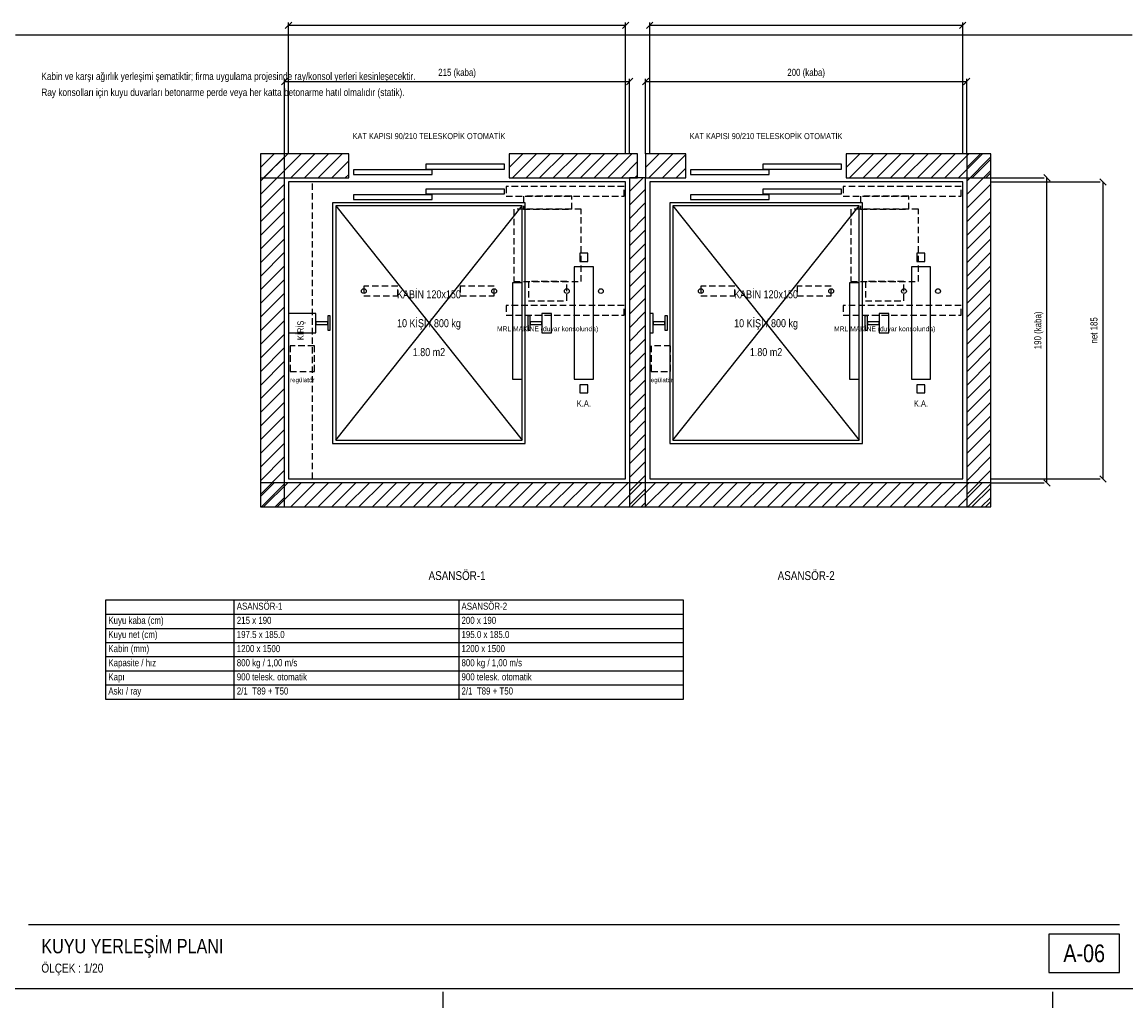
# Model space of a CAD drawing. Header units: centimetres. Extents: x 0 to 13234, y -30 to 2970.
# Tile 10 of 29: x 4194 to 5914, y -30 to 1505. Entities that reach past the tile are written whole.
import ezdxf
from ezdxf.enums import TextEntityAlignment as Align

# ---------------------------------------------------------------- set-up
doc = ezdxf.new("R2010")
doc.units = ezdxf.units.CM
doc.linetypes.add('CENTER', pattern=[40, 25, -5, 5, -5])
doc.linetypes.add('DASHED', pattern=[15, 10, -5])
for name, color, linetype in [('ASN-ANTET', 4, 'CONTINUOUS'), ('ASN-BASLIK', 5, 'CONTINUOUS'), ('ASN-CERCEVE', 7, 'CONTINUOUS'), ('ASN-DUVAR', 7, 'CONTINUOUS'), ('ASN-EKSEN', 8, 'CENTER'), ('ASN-HALAT', 6, 'CONTINUOUS'), ('ASN-KA', 30, 'CONTINUOUS'), ('ASN-KABIN', 5, 'CONTINUOUS'), ('ASN-KAPI', 3, 'CONTINUOUS'), ('ASN-KIRIS', 1, 'DASHED'), ('ASN-MOTOR', 6, 'CONTINUOUS'), ('ASN-MOTOR-GIZLI', 6, 'DASHED'), ('ASN-OLCU', 3, 'CONTINUOUS'), ('ASN-RAY', 1, 'CONTINUOUS'), ('ASN-SIVA', 8, 'CONTINUOUS'), ('ASN-TABLO', 4, 'CONTINUOUS'), ('ASN-TARAMA', 8, 'CONTINUOUS'), ('ASN-UYARI', 1, 'CONTINUOUS')]:
    doc.layers.add(name, color=color, linetype=linetype)
doc.styles.get("Standard").update_dxf_attribs({"font": 'arial.ttf', "width": 0.8})

msp = doc.modelspace()

# ---------------------------------------------------------------- linework, layer by layer
at = {"layer": 'ASN-ANTET'}
msp.add_line((4204.4, 100), (5903.6, 100), dxfattribs=at)
msp.add_lwpolyline([(5793.6, 25), (5903.6, 25), (5903.6, 85), (5793.6, 85)], close=True, dxfattribs=at)
at = {"layer": 'ASN-CERCEVE'}
msp.add_line((4184.4, 1485), (5923.6, 1485), dxfattribs=at)
for points in [[(0, 0), (13233.7, 0), (13233.7, 2970), (0, 2970)], [(100, 0), (13208.7, 0), (13208.7, 2970), (100, 2970)]]:
    msp.add_lwpolyline(points, close=True, dxfattribs=at)
at = {"layer": 'ASN-DUVAR'}
for points in [[(4565.6, 750), (4603.1, 750), (4603.1, 1300), (4565.6, 1300)], [(4565.6, 1262.5), (4703.1, 1262.5), (4703.1, 1300), (4565.6, 1300)], [(4953.1, 1262.5), (5153.1, 1262.5), (5153.1, 1300), (4953.1, 1300)], [(5165.6, 1262.5), (5228.1, 1262.5), (5228.1, 1300), (5165.6, 1300)], [(5478.1, 1262.5), (5703.1, 1262.5), (5703.1, 1300), (5478.1, 1300)], [(5665.6, 750), (5703.1, 750), (5703.1, 1300), (5665.6, 1300)], [(5140.6, 750), (5165.6, 750), (5165.6, 1262.5), (5140.6, 1262.5)], [(4565.6, 750), (5703.1, 750), (5703.1, 787.5), (4565.6, 787.5)]]:
    msp.add_lwpolyline(points, close=True, dxfattribs=at)
at = {"layer": 'ASN-EKSEN'}
for p, q in [((4850, -30), (4850, -5)), ((5800, -30), (5800, -5))]:
    msp.add_line(p, q, dxfattribs=at)
at = {"layer": 'ASN-HALAT'}
for centre in [(4726.6, 1086.2), (4929.6, 1086.2), (5042.9, 1086.2), (5095.9, 1086.2), (5251.6, 1086.2), (5454.6, 1086.2), (5567.9, 1086.2), (5620.9, 1086.2)]:
    msp.add_circle(centre, 3.75, dxfattribs=at)
at = {"layer": 'ASN-KA'}
for points in [[(5054.4, 948.8), (5084.4, 948.8), (5084.4, 1123.8), (5054.4, 1123.8)], [(5579.4, 948.8), (5609.4, 948.8), (5609.4, 1123.8), (5579.4, 1123.8)]]:
    msp.add_lwpolyline(points, close=True, dxfattribs=at)
at = {"layer": 'ASN-KABIN'}
for p, q in [((4683.1, 853.8), (4973.1, 1218.8)), ((4683.1, 1218.8), (4973.1, 853.8)), ((5208.1, 853.8), (5498.1, 1218.8)), ((5208.1, 1218.8), (5498.1, 853.8))]:
    msp.add_line(p, q, dxfattribs=at)
for points in [[(4678.1, 848.8), (4978.1, 848.8), (4978.1, 1223.8), (4678.1, 1223.8)], [(5203.1, 848.8), (5503.1, 848.8), (5503.1, 1223.8), (5203.1, 1223.8)], [(4683.1, 853.8), (4973.1, 853.8), (4973.1, 1218.8), (4683.1, 1218.8)], [(5208.1, 853.8), (5498.1, 853.8), (5498.1, 1218.8), (5208.1, 1218.8)], [(4958.1, 948.8), (4973.1, 948.8), (4973.1, 1098.8), (4958.1, 1098.8)], [(5483.1, 948.8), (5498.1, 948.8), (5498.1, 1098.8), (5483.1, 1098.8)]]:
    msp.add_lwpolyline(points, close=True, dxfattribs=at)
at = {"layer": 'ASN-KAPI'}
for points in [[(4710.6, 1267.5), (4833.1, 1267.5), (4833.1, 1275), (4710.6, 1275)], [(4823.1, 1276.2), (4945.6, 1276.2), (4945.6, 1283.8), (4823.1, 1283.8)], [(5235.6, 1267.5), (5358.1, 1267.5), (5358.1, 1275), (5235.6, 1275)], [(5348.1, 1276.2), (5470.6, 1276.2), (5470.6, 1283.8), (5348.1, 1283.8)], [(4823.1, 1237.5), (4945.6, 1237.5), (4945.6, 1245), (4823.1, 1245)], [(5348.1, 1237.5), (5470.6, 1237.5), (5470.6, 1245), (5348.1, 1245)], [(4710.6, 1228.8), (4833.1, 1228.8), (4833.1, 1236.2), (4710.6, 1236.2)], [(5235.6, 1228.8), (5358.1, 1228.8), (5358.1, 1236.2), (5235.6, 1236.2)]]:
    msp.add_lwpolyline(points, close=True, dxfattribs=at)
at = {"layer": 'ASN-KIRIS'}
msp.add_lwpolyline([(4609.4, 793.8), (4646.9, 793.8), (4646.9, 1256.2), (4609.4, 1256.2)], close=True, dxfattribs=at)
at = {"layer": 'ASN-MOTOR-GIZLI'}
for points in [[(4948.1, 1233.8), (5131.9, 1233.8), (5131.9, 1248.8), (4948.1, 1248.8)], [(5473.1, 1233.8), (5656.9, 1233.8), (5656.9, 1248.8), (5473.1, 1248.8)], [(4975.4, 1213.8), (5050.4, 1213.8), (5050.4, 1233.8), (4975.4, 1233.8)], [(5500.4, 1213.8), (5575.4, 1213.8), (5575.4, 1233.8), (5500.4, 1233.8)], [(4960.4, 1101.2), (5065.4, 1101.2), (5065.4, 1213.8), (4960.4, 1213.8)], [(5485.4, 1101.2), (5590.4, 1101.2), (5590.4, 1213.8), (5485.4, 1213.8)], [(4982.9, 1071.2), (5042.9, 1071.2), (5042.9, 1101.2), (4982.9, 1101.2)], [(5507.9, 1071.2), (5567.9, 1071.2), (5567.9, 1101.2), (5507.9, 1101.2)], [(4726.6, 1078.8), (4779.6, 1078.8), (4779.6, 1093.8), (4726.6, 1093.8)], [(4876.6, 1078.8), (4929.6, 1078.8), (4929.6, 1093.8), (4876.6, 1093.8)], [(5251.6, 1078.8), (5304.6, 1078.8), (5304.6, 1093.8), (5251.6, 1093.8)], [(5401.6, 1078.8), (5454.6, 1078.8), (5454.6, 1093.8), (5401.6, 1093.8)], [(4948.1, 1048.8), (5131.9, 1048.8), (5131.9, 1063.8), (4948.1, 1063.8)], [(5473.1, 1048.8), (5656.9, 1048.8), (5656.9, 1063.8), (5473.1, 1063.8)], [(4611.9, 961.2), (4649.6, 961.2), (4649.6, 1001.2), (4611.9, 1001.2)], [(5174.4, 961.2), (5204.4, 961.2), (5204.4, 1001.2), (5174.4, 1001.2)]]:
    msp.add_lwpolyline(points, close=True, dxfattribs=at)
at = {"layer": 'ASN-OLCU'}
for p, q in [((4604.4, 1495), (4614.3, 1505)), ((4609.4, 1300), (4609.4, 1504.4)), ((4609.4, 1500), (5134.4, 1500)), ((5129.4, 1495), (5139.3, 1505)), ((5134.4, 1300), (5134.4, 1504.4)), ((5166.9, 1495), (5176.8, 1505)), ((5171.9, 1300), (5171.9, 1504.4)), ((5171.9, 1500), (5659.4, 1500)), ((5654.4, 1495), (5664.3, 1505)), ((5659.4, 1300), (5659.4, 1504.4)), ((4598.2, 1407.5), (4608.1, 1417.5)), ((4603.1, 1300), (4603.1, 1416.9)), ((4603.1, 1412.5), (5140.6, 1412.5)), ((5135.7, 1407.5), (5145.6, 1417.5)), ((5140.6, 1300), (5140.6, 1416.9)), ((5160.7, 1407.5), (5170.6, 1417.5)), ((5165.6, 1300), (5165.6, 1416.9)), ((5165.6, 1412.5), (5665.6, 1412.5)), ((5660.7, 1407.5), (5670.6, 1417.5)), ((5665.6, 1300), (5665.6, 1416.9)), ((5703.1, 1262.5), (5786.2, 1262.5)), ((5703.1, 1256.2), (5873.7, 1256.2)), ((5795.6, 1257.5), (5785.7, 1267.5)), ((5790.6, 787.5), (5790.6, 1262.5)), ((5883.1, 1251.3), (5873.2, 1261.2)), ((5878.1, 793.8), (5878.1, 1256.2)), ((5703.1, 793.8), (5873.7, 793.8)), ((5795.6, 782.5), (5785.7, 792.5)), ((5883.1, 788.8), (5873.2, 798.7)), ((5703.1, 787.5), (5786.2, 787.5))]:
    msp.add_line(p, q, dxfattribs=at)
at = {"layer": 'ASN-RAY'}
for points in [[(5063.1, 1132.5), (5075.6, 1132.5), (5075.6, 1145), (5063.1, 1145)], [(5588.1, 1132.5), (5600.6, 1132.5), (5600.6, 1145), (5588.1, 1145)], [(4609.4, 1021.2), (4652.1, 1021.2), (4652.1, 1051.2), (4609.4, 1051.2)], [(5004.1, 1021.2), (5019.1, 1021.2), (5019.1, 1051.2), (5004.1, 1051.2)], [(5171.9, 1021.2), (5177.1, 1021.2), (5177.1, 1051.2), (5171.9, 1051.2)], [(5529.1, 1021.2), (5544.1, 1021.2), (5544.1, 1051.2), (5529.1, 1051.2)], [(4652.1, 1034.2), (4670.4, 1034.2), (4670.4, 1038.2), (4652.1, 1038.2)], [(4670.4, 1025.1), (4674.4, 1025.1), (4674.4, 1047.4), (4670.4, 1047.4)], [(4981.9, 1025.1), (4985.9, 1025.1), (4985.9, 1047.4), (4981.9, 1047.4)], [(4985.9, 1034.2), (5004.1, 1034.2), (5004.1, 1038.2), (4985.9, 1038.2)], [(5177.1, 1034.2), (5195.4, 1034.2), (5195.4, 1038.2), (5177.1, 1038.2)], [(5195.4, 1025.1), (5199.4, 1025.1), (5199.4, 1047.4), (5195.4, 1047.4)], [(5506.9, 1025.1), (5510.9, 1025.1), (5510.9, 1047.4), (5506.9, 1047.4)], [(5510.9, 1034.2), (5529.1, 1034.2), (5529.1, 1038.2), (5510.9, 1038.2)], [(5063.1, 927.5), (5075.6, 927.5), (5075.6, 940), (5063.1, 940)], [(5588.1, 927.5), (5600.6, 927.5), (5600.6, 940), (5588.1, 940)]]:
    msp.add_lwpolyline(points, close=True, dxfattribs=at)
at = {"layer": 'ASN-SIVA'}
for points in [[(4609.4, 793.8), (5134.4, 793.8), (5134.4, 1256.2), (4609.4, 1256.2)], [(5171.9, 793.8), (5659.4, 793.8), (5659.4, 1256.2), (5171.9, 1256.2)]]:
    msp.add_lwpolyline(points, close=True, dxfattribs=at)
at = {"layer": 'ASN-TABLO'}
for p, q in [((4524.4, 605), (4524.4, 451)), ((4874.4, 605), (4874.4, 451)), ((4324.4, 583), (5224.4, 583)), ((4324.4, 561), (5224.4, 561)), ((4324.4, 539), (5224.4, 539)), ((4324.4, 517), (5224.4, 517)), ((4324.4, 495), (5224.4, 495)), ((4324.4, 473), (5224.4, 473))]:
    msp.add_line(p, q, dxfattribs=at)
msp.add_lwpolyline([(4324.4, 451), (5224.4, 451), (5224.4, 605), (4324.4, 605)], close=True, dxfattribs=at)
at = {"layer": 'ASN-TARAMA'}
for p, q in [((4565.6, 1278.8), (4586.9, 1300)), ((4565.6, 1278.8), (4586.9, 1300)), ((4565.6, 1257.6), (4603.1, 1295.1)), ((4570.6, 1262.5), (4608.1, 1300)), ((4591.8, 1262.5), (4629.3, 1300)), ((4613, 1262.5), (4650.5, 1300)), ((4634.2, 1262.5), (4671.7, 1300)), ((4655.4, 1262.5), (4692.9, 1300)), ((4953.1, 1278.8), (4974.4, 1300)), ((4958.1, 1262.5), (4995.6, 1300)), ((4979.3, 1262.5), (5016.8, 1300)), ((5000.5, 1262.5), (5038, 1300)), ((5021.7, 1262.5), (5059.2, 1300)), ((5042.9, 1262.5), (5080.4, 1300)), ((5064.1, 1262.5), (5101.6, 1300)), ((5085.3, 1262.5), (5122.8, 1300)), ((5106.6, 1262.5), (5144.1, 1300)), ((5165.6, 1278.8), (5186.9, 1300)), ((5170.6, 1262.5), (5208.1, 1300)), ((5191.8, 1262.5), (5228.1, 1298.9)), ((5478.1, 1278.8), (5499.4, 1300)), ((5483.1, 1262.5), (5520.6, 1300)), ((5504.3, 1262.5), (5541.8, 1300)), ((5525.5, 1262.5), (5563, 1300)), ((5546.7, 1262.5), (5584.2, 1300)), ((5567.9, 1262.5), (5605.4, 1300)), ((5589.1, 1262.5), (5626.6, 1300)), ((5610.3, 1262.5), (5647.8, 1300)), ((5631.6, 1262.5), (5669.1, 1300)), ((5652.8, 1262.5), (5690.3, 1300)), ((5665.6, 1278.8), (5686.9, 1300)), ((5665.6, 1257.6), (5703.1, 1295.1)), ((5674, 1262.5), (5703.1, 1291.7)), ((4565.6, 1236.4), (4603.1, 1273.9)), ((4676.6, 1262.5), (4703.1, 1289)), ((5127.8, 1262.5), (5153.1, 1287.9)), ((5213, 1262.5), (5228.1, 1277.6)), ((5665.6, 1236.4), (5703.1, 1273.9)), ((4697.8, 1262.5), (4703.1, 1267.8)), ((5140.6, 1241.3), (5161.9, 1262.5)), ((5149, 1262.5), (5153.1, 1266.7)), ((5695.2, 1262.5), (5703.1, 1270.4)), ((4565.6, 1215.1), (4603.1, 1252.6)), ((5140.6, 1220.1), (5165.6, 1245.1)), ((5665.6, 1215.1), (5703.1, 1252.6)), ((4565.6, 1193.9), (4603.1, 1231.4)), ((5140.6, 1198.9), (5165.6, 1223.9)), ((5665.6, 1193.9), (5703.1, 1231.4)), ((4565.6, 1172.7), (4603.1, 1210.2)), ((5665.6, 1172.7), (5703.1, 1210.2)), ((4565.6, 1151.5), (4603.1, 1189)), ((5140.6, 1177.6), (5165.6, 1202.6)), ((5665.6, 1151.5), (5703.1, 1189)), ((5140.6, 1156.4), (5165.6, 1181.4)), ((4565.6, 1130.3), (4603.1, 1167.8)), ((5140.6, 1135.2), (5165.6, 1160.2)), ((5665.6, 1130.3), (5703.1, 1167.8)), ((4565.6, 1109.1), (4603.1, 1146.6)), ((5140.6, 1114), (5165.6, 1139)), ((5665.6, 1109.1), (5703.1, 1146.6)), ((4565.6, 1087.9), (4603.1, 1125.4)), ((5140.6, 1092.8), (5165.6, 1117.8)), ((5665.6, 1087.9), (5703.1, 1125.4)), ((4565.6, 1066.7), (4603.1, 1104.2)), ((5665.6, 1066.7), (5703.1, 1104.2)), ((5140.6, 1071.6), (5165.6, 1096.6)), ((4565.6, 1045.4), (4603.1, 1082.9)), ((5140.6, 1050.4), (5165.6, 1075.4)), ((5665.6, 1045.4), (5703.1, 1082.9)), ((4565.6, 1024.2), (4603.1, 1061.7)), ((5140.6, 1029.2), (5165.6, 1054.2)), ((5665.6, 1024.2), (5703.1, 1061.7)), ((4565.6, 1003), (4603.1, 1040.5)), ((5140.6, 1007.9), (5165.6, 1032.9)), ((5665.6, 1003), (5703.1, 1040.5)), ((4565.6, 981.8), (4603.1, 1019.3)), ((5665.6, 981.8), (5703.1, 1019.3)), ((4565.6, 960.6), (4603.1, 998.1)), ((5140.6, 986.7), (5165.6, 1011.7)), ((5665.6, 960.6), (5703.1, 998.1)), ((5140.6, 965.5), (5165.6, 990.5)), ((4565.6, 939.4), (4603.1, 976.9)), ((5140.6, 944.3), (5165.6, 969.3)), ((5665.6, 939.4), (5703.1, 976.9)), ((4565.6, 918.2), (4603.1, 955.7)), ((5140.6, 923.1), (5165.6, 948.1)), ((5665.6, 918.2), (5703.1, 955.7)), ((4565.6, 897), (4603.1, 934.5)), ((5665.6, 897), (5703.1, 934.5)), ((4565.6, 875.7), (4603.1, 913.2)), ((5140.6, 901.9), (5165.6, 926.9)), ((5665.6, 875.7), (5703.1, 913.2)), ((5140.6, 880.7), (5165.6, 905.7)), ((4565.6, 854.5), (4603.1, 892)), ((5140.6, 859.5), (5165.6, 884.5)), ((5665.6, 854.5), (5703.1, 892)), ((4565.6, 833.3), (4603.1, 870.8)), ((5140.6, 838.2), (5165.6, 863.2)), ((5665.6, 833.3), (5703.1, 870.8)), ((4565.6, 812.1), (4603.1, 849.6)), ((5665.6, 812.1), (5703.1, 849.6)), ((4565.6, 790.9), (4603.1, 828.4)), ((5140.6, 817), (5165.6, 842)), ((5665.6, 790.9), (5703.1, 828.4)), ((5140.6, 795.8), (5165.6, 820.8)), ((4565.6, 769.7), (4603.1, 807.2)), ((5140.6, 774.6), (5165.6, 799.6)), ((5665.6, 769.7), (5703.1, 807.2)), ((4565.6, 766.3), (4586.9, 787.5)), ((4567.2, 750), (4603.1, 786)), ((4570.6, 750), (4608.1, 787.5)), ((4591.8, 750), (4629.3, 787.5)), ((4613, 750), (4650.5, 787.5)), ((4634.2, 750), (4671.7, 787.5)), ((4655.4, 750), (4692.9, 787.5)), ((4676.6, 750), (4714.1, 787.5)), ((4697.8, 750), (4735.3, 787.5)), ((4719.1, 750), (4756.6, 787.5)), ((4740.3, 750), (4777.8, 787.5)), ((4761.5, 750), (4799, 787.5)), ((4782.7, 750), (4820.2, 787.5)), ((4803.9, 750), (4841.4, 787.5)), ((4825.1, 750), (4862.6, 787.5)), ((4846.3, 750), (4883.8, 787.5)), ((4867.5, 750), (4905, 787.5)), ((4888.8, 750), (4926.3, 787.5)), ((4910, 750), (4947.5, 787.5)), ((4931.2, 750), (4968.7, 787.5)), ((4952.4, 750), (4989.9, 787.5)), ((4973.6, 750), (5011.1, 787.5)), ((4994.8, 750), (5032.3, 787.5)), ((5016, 750), (5053.5, 787.5)), ((5037.3, 750), (5074.8, 787.5)), ((5058.5, 750), (5096, 787.5)), ((5079.7, 750), (5117.2, 787.5)), ((5100.9, 750), (5138.4, 787.5)), ((5122.1, 750), (5159.6, 787.5)), ((5140.6, 753.4), (5165.6, 778.4)), ((5143.3, 750), (5180.8, 787.5)), ((5164.5, 750), (5202, 787.5)), ((5185.7, 750), (5223.2, 787.5)), ((5207, 750), (5244.5, 787.5)), ((5228.2, 750), (5265.7, 787.5)), ((5249.4, 750), (5286.9, 787.5)), ((5270.6, 750), (5308.1, 787.5)), ((5291.8, 750), (5329.3, 787.5)), ((5313, 750), (5350.5, 787.5)), ((5334.2, 750), (5371.7, 787.5)), ((5355.4, 750), (5392.9, 787.5)), ((5376.7, 750), (5414.2, 787.5)), ((5397.9, 750), (5435.4, 787.5)), ((5419.1, 750), (5456.6, 787.5)), ((5440.3, 750), (5477.8, 787.5)), ((5461.5, 750), (5499, 787.5)), ((5482.7, 750), (5520.2, 787.5)), ((5503.9, 750), (5541.4, 787.5)), ((5525.1, 750), (5562.6, 787.5)), ((5546.4, 750), (5583.9, 787.5)), ((5567.6, 750), (5605.1, 787.5)), ((5588.8, 750), (5626.3, 787.5)), ((5610, 750), (5647.5, 787.5)), ((5631.2, 750), (5668.7, 787.5)), ((5652.4, 750), (5689.9, 787.5)), ((5667.2, 750), (5703.1, 786)), ((5673.6, 750), (5703.1, 779.5)), ((4588.4, 750), (4603.1, 764.7)), ((5158.5, 750), (5165.6, 757.2)), ((5688.4, 750), (5703.1, 764.7)), ((5694.9, 750), (5703.1, 758.3))]:
    msp.add_line(p, q, dxfattribs=at)

# ---------------------------------------------------------------- texts
at = {"layer": 'ASN-ANTET', "width": 0.8}
msp.add_text('A-06', height=27.5, dxfattribs=at).set_placement((5848.6, 55), align=Align.MIDDLE_CENTER)
msp.add_text('ÖLÇEK : 1/20', height=14, dxfattribs=at).set_placement((4224.4, 25))
at = {"layer": 'ASN-BASLIK', "width": 0.8}
for s, p in [('ASANSÖR-1', (4871.9, 650)), ('ASANSÖR-2', (5415.6, 650))]:
    msp.add_text(s, height=13.75, dxfattribs=at).set_placement(p, align=Align.TOP_CENTER)
for s, height, p in [('ASANSÖR-1', 11, (4528.8, 590)), ('ASANSÖR-2', 11, (4878.8, 590)), ('KUYU YERLEŞİM PLANI', 22.5, (4224.4, 55))]:
    msp.add_text(s, height=height, dxfattribs=at).set_placement(p)
at = {"layer": 'ASN-KA', "width": 0.8}
for p in [(5069.4, 916.2), (5594.4, 916.2)]:
    msp.add_text('K.A.', height=10, dxfattribs=at).set_placement(p, align=Align.TOP_CENTER)
at = {"layer": 'ASN-KABIN', "width": 0.8}
for s, p in [('KABİN 120x150', (4828.1, 1081.2)), ('KABİN 120x150', (5353.1, 1081.2)), ('10 KİŞİ / 800 kg', (4828.1, 1036.2)), ('10 KİŞİ / 800 kg', (5353.1, 1036.2)), ('1.80 m2', (4828.1, 991.2)), ('1.80 m2', (5353.1, 991.2))]:
    msp.add_text(s, height=12.5, dxfattribs=at).set_placement(p, align=Align.MIDDLE_CENTER)
at = {"layer": 'ASN-KAPI', "width": 0.8}
for p in [(4828.1, 1320), (5353.1, 1320)]:
    msp.add_text('KAT KAPISI 90/210 TELESKOPİK OTOMATİK', height=9.375, dxfattribs=at).set_placement(p, align=Align.BOTTOM_CENTER)
at = {"layer": 'ASN-KIRIS', "width": 0.8}
msp.add_text('KİRİŞ', height=10, rotation=90, dxfattribs=at).set_placement((4628.1, 1025), align=Align.MIDDLE_CENTER)
at = {"layer": 'ASN-MOTOR', "width": 0.8}
for s, height, p in [('MRL MAKİNE (duvar konsolunda)', 7.5, (5012.9, 1031.2)), ('MRL MAKİNE (duvar konsolunda)', 7.5, (5537.9, 1031.2)), ('regülatör', 6.88, (4630.8, 951.2)), ('regülatör', 6.88, (5189.4, 951.2))]:
    msp.add_text(s, height=height, dxfattribs=at).set_placement(p, align=Align.TOP_CENTER)
at = {"layer": 'ASN-OLCU', "width": 0.8}
for s, p in [('215 (kaba)', (4871.9, 1418)), ('200 (kaba)', (5415.6, 1418))]:
    msp.add_text(s, height=11, dxfattribs=at).set_placement(p, align=Align.BOTTOM_CENTER)
for s, p in [('190 (kaba)', (5785.1, 1025)), ('net 185', (5872.6, 1025))]:
    msp.add_text(s, height=11, rotation=90, dxfattribs=at).set_placement(p, align=Align.BOTTOM_CENTER)
at = {"layer": 'ASN-TABLO', "width": 0.8}
for s, p in [('Kuyu kaba (cm)', (4328.8, 568)), ('215 x 190', (4528.8, 568)), ('200 x 190', (4878.8, 568)), ('Kuyu net (cm)', (4328.8, 546)), ('197.5 x 185.0', (4528.8, 546)), ('195.0 x 185.0', (4878.8, 546)), ('Kabin (mm)', (4328.8, 524)), ('1200 x 1500', (4528.8, 524)), ('1200 x 1500', (4878.8, 524)), ('Kapasite / hız', (4328.8, 502)), ('800 kg / 1,00 m/s', (4528.8, 502)), ('800 kg / 1,00 m/s', (4878.8, 502)), ('Kapı', (4328.8, 480)), ('900 telesk. otomatik', (4528.8, 480)), ('900 telesk. otomatik', (4878.8, 480)), ('Askı / ray', (4328.8, 458)), ('2/1  T89 + T50', (4528.8, 458)), ('2/1  T89 + T50', (4878.8, 458))]:
    msp.add_text(s, height=11, dxfattribs=at).set_placement(p)
at = {"layer": 'ASN-UYARI', "width": 0.8}
for s, p in [('Kabin ve karşı ağırlık yerleşimi şematiktir; firma uygulama projesinde ray/konsol yerleri kesinleşecektir.', (4224.4, 1415)), ('Ray konsolları için kuyu duvarları betonarme perde veya her katta betonarme hatıl olmalıdır (statik).', (4224.4, 1390))]:
    msp.add_text(s, height=11.5, dxfattribs=at).set_placement(p)

doc.saveas('drawing.dxf')
